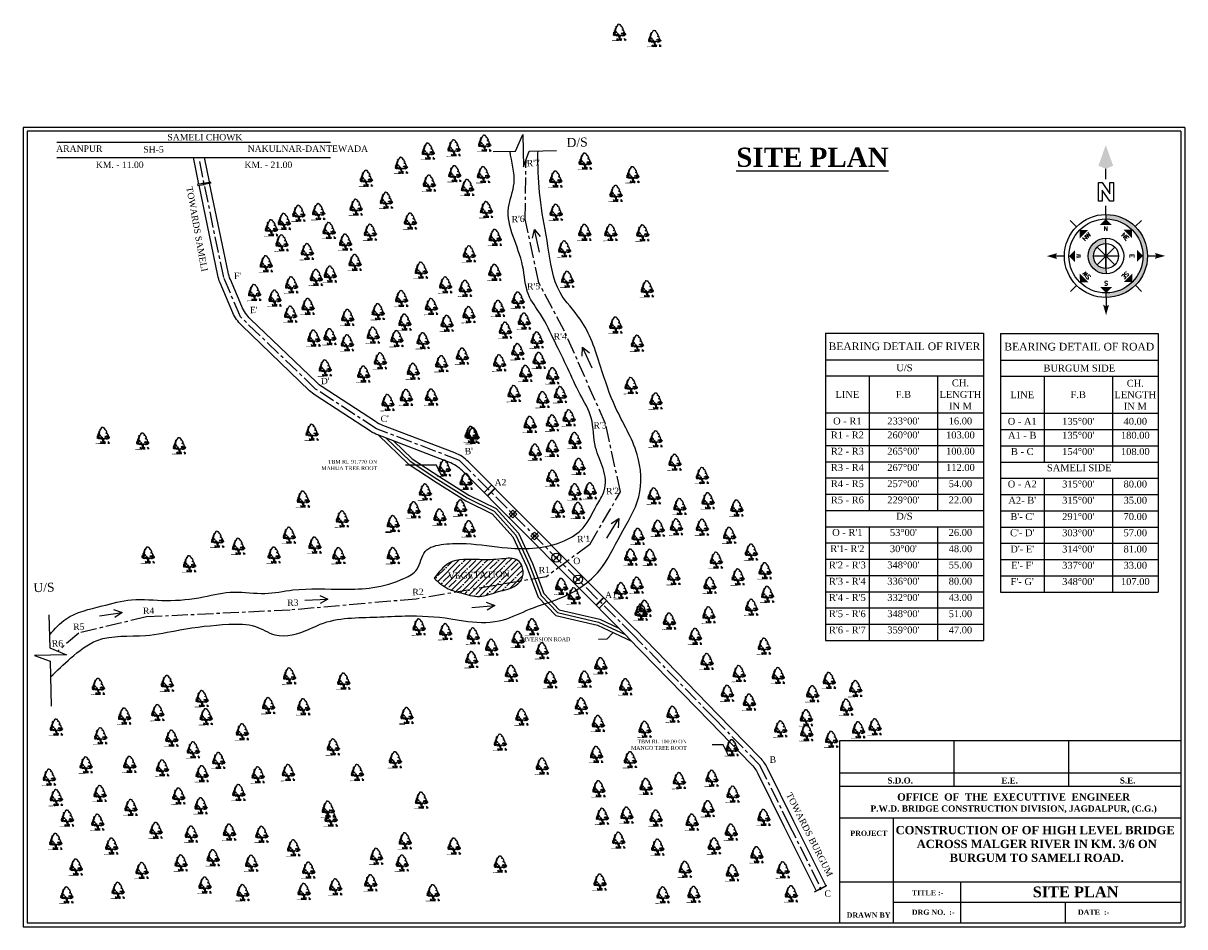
# Model space of a CAD drawing. Header units: metres. Extents: x 8528 to 11454, y 7353 to 8180.
# Tile 1 of 2: x 8528 to 9434, y 7353 to 8058. Entities that reach past the tile are written whole.
import ezdxf
from ezdxf.enums import TextEntityAlignment as Align

# ---------------------------------------------------------------- set-up
doc = ezdxf.new("R2010")
doc.units = ezdxf.units.M
doc.header["$MEASUREMENT"] = 0
doc.linetypes.add('CENTERX2', pattern=[4, 2.5, -0.5, 0.5, -0.5])
for name, color, linetype in [('A-Anno-Note', 211, 'Continuous'), ('GROUND_LVL', 114, 'Continuous'), ('SECTION', 7, 'Continuous'), ('TEX', 6, 'Continuous')]:
    doc.layers.add(name, color=color, linetype=linetype)
doc.styles.add('ROMANS', font='romans.shx')
doc.styles.get("Standard").update_dxf_attribs({"font": 'times.ttf'})
doc.dimstyles.get("Standard").update_dxf_attribs({"dimtxt": 2.4, "dimasz": 2, "dimexe": 1.5, "dimexo": 1.5, "dimgap": 0.09, "dimtad": 0, "dimzin": 0, "dimdsep": 46, "dimtxsty": 'Standard', "dimcen": 0.09, "dimadec": 0, "dimazin": 0, "dimtfac": 1, "dimtofl": 0, "dimtmove": 0, "dimatfit": 3, "dimfxl": 0, "dimtolj": 1, "dimtzin": 0, "dimarcsym": 0})

# ---------------------------------------------------------------- blocks, each defined once
blk = doc.blocks.new('A$C16861002')
h = blk.add_hatch()
h.set_pattern_fill('AR-SAND,_O', color=86, scale=0.0125, angle=-7.1637)
h.set_pattern_definition([(30.3363, (-626.73594, 51.387482), (0.0022222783, 0.0239954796), [0, -0.019, 0, -0.02125, 0, -0.0203125]), (0.3363, (-626.73594, 51.387482), (0.0263487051, 0.0322427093), [0, -0.01025, 0, -0.017125, 0, -0.0065625]), (320.3363, (-626.751195, 51.3894), (0.03863172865, -0.00478416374), [0, -0.00625, 0, -0.0225, 0, -0.029375]), (310.3363, (-626.751195, 51.3894), (0.0386513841, 0.0061993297), [0, -0.003125, 0, -0.01475, 0, -0.016875])])
edge = h.paths.add_edge_path()
edge.add_spline(control_points=[(0.63, 0.14), (0.62, 0.15), (0.59, 0.15), (0.51, 0.16), (0.38, 0.17), (0.24, 0.2), (0.12, 0.19), (0.01, 0.25), (-0.01, 0.21), (-0.02, 0.2)], knot_values=[0.028153, 0.028153, 0.028153, 0.028153, 0.042705, 0.440186, 0.998352, 1.57343, 2.182336, 2.529485, 2.667956, 2.667956, 2.667956, 2.667956], degree=3, periodic=0)
edge.add_line((-0.02, 0.2), (0.62, 0.12))
edge.add_arc((0.44, 0.18), 0.185, 342.7907, 350.3646)
at = {"color": 86}
for p, q in [((0.93, 0.56), (0.91, 0.37)), ((0.93, 0.24), (0.91, 0.1)), ((0.93, 0.38), (0.92, 0.23)), ((0.94, 0.66), (0.93, 0.56)), ((0.95, 0.55), (0.97, 0.67)), ((0.96, 0.49), (0.95, 0.38)), ((0.99, 0.67), (0.97, 0.5))]:
    blk.add_line(p, q, dxfattribs=at)
for points in [[(0.59, 1.49), (0.51, 1.48), (0.49, 1.44), (0.52, 1.43), (0.54, 1.39), (0.5, 1.37), (0.56, 1.37), (0.56, 1.41), (0.6, 1.43), (0.6, 1.45), (0.56, 1.46)], [(0.58, 1.57), (0.57, 1.55), (0.53, 1.58)], [(0.61, 1.68), (0.58, 1.64), (0.61, 1.59)], [(0.65, 1.56), (0.6, 1.52), (0.66, 1.48), (0.67, 1.51), (0.65, 1.52)], [(0.71, 1.74), (0.71, 1.69), (0.64, 1.7), (0.69, 1.72), (0.68, 1.76)], [(0.66, 1.81), (0.71, 1.82), (0.65, 1.78)], [(0.7, 1.64), (0.66, 1.62), (0.69, 1.59)], [(0.74, 1.88), (0.72, 1.85), (0.75, 1.86)], [(0.79, 1.81), (0.74, 1.78), (0.78, 1.76)], [(0.28, 0.91), (0.23, 0.89), (0.27, 0.87)], [(0.26, 1.04), (0.3, 0.93), (0.35, 0.97)], [(0.27, 1.12), (0.28, 1.08), (0.33, 1.12), (0.37, 1.1), (0.36, 1.14), (0.33, 1.13)], [(0.32, 0.86), (0.29, 0.84), (0.34, 0.82), (0.36, 0.84)], [(0.35, 0.92), (0.31, 0.9), (0.38, 0.86), (0.4, 0.88)], [(0.41, 1.08), (0.37, 1.06), (0.39, 1.02)], [(0.41, 1.26), (0.38, 1.23), (0.43, 1.21)], [(0.45, 1.02), (0.39, 0.98), (0.4, 0.94), (0.46, 0.96)], [(0.44, 0.86), (0.39, 0.81), (0.44, 0.81), (0.48, 0.78)], [(0.51, 1.32), (0.45, 1.37), (0.41, 1.34), (0.41, 1.3)], [(0.42, 1.15), (0.44, 1.09), (0.53, 1.13), (0.46, 1.14), (0.45, 1.18)], [(0.47, 0.86), (0.5, 0.82), (0.55, 0.86)], [(0.51, 1.2), (0.48, 1.17), (0.52, 1.16)], [(0.48, 0.95), (0.5, 0.89), (0.57, 0.97), (0.52, 0.94)], [(0.51, 1.3), (0.49, 1.24), (0.57, 1.2), (0.6, 1.22), (0.54, 1.25)], [(0.58, 0.87), (0.54, 0.83), (0.58, 0.72), (0.67, 0.76), (0.61, 0.78), (0.64, 0.81)], [(0.59, 1.34), (0.55, 1.32), (0.57, 1.3), (0.61, 1.31)], [(0.65, 1.2), (0.61, 1.18), (0.62, 1.11), (0.65, 1.11), (0.64, 1.15), (0.66, 1.15), (0.69, 1.13), (0.71, 1.15)], [(0.68, 0.81), (0.71, 0.73), (0.74, 0.8)], [(0.69, 1.1), (0.71, 1.05), (0.75, 1.08)], [(0.72, 0.89), (0.75, 0.84), (0.82, 0.84), (0.8, 0.87), (0.75, 0.88)], [(0.79, 0.76), (0.73, 0.71), (0.76, 0.67), (0.79, 0.69), (0.77, 0.71)], [(0.81, 0.98), (0.78, 0.93), (0.85, 0.93)], [(0.85, 0.75), (0.81, 0.68), (0.89, 0.69)], [(0.86, 0.85), (0.85, 0.81), (0.89, 0.79), (0.93, 0.81)], [(0.92, 0.66), (0.96, 0.74), (1.04, 0.69), (0.97, 0.7)], [(1.05, 0.67), (1.02, 0.64), (1.07, 0.63)], [(1.06, 0.71), (1.11, 0.66), (1.12, 0.7)], [(1.19, 0.7), (1.22, 0.68), (1.25, 0.73)], [(1.22, 0.93), (1.23, 0.89), (1.28, 0.9), (1.3, 0.86), (1.33, 0.94), (1.28, 0.92)], [(1.32, 0.7), (1.28, 0.66), (1.35, 0.66)], [(1.35, 0.9), (1.39, 0.85), (1.46, 0.85)], [(1.37, 0.72), (1.43, 0.66), (1.48, 0.69), (1.53, 0.67), (1.52, 0.74), (1.47, 0.71)], [(1.39, 0.95), (1.42, 0.9), (1.44, 0.96)], [(1.5, 0.85), (1.55, 0.81), (1.49, 0.81)], [(1.58, 0.95), (1.51, 0.91), (1.52, 0.88), (1.58, 0.85), (1.63, 0.88), (1.56, 0.89), (1.61, 0.93)], [(1.63, 1.07), (1.59, 1.08), (1.56, 1.02), (1.58, 1.01), (1.6, 1.04)], [(1.57, 0.74), (1.56, 0.7), (1.61, 0.68), (1.61, 0.74)], [(1.65, 1.02), (1.6, 1), (1.61, 0.96)], [(1.61, 0.82), (1.62, 0.77), (1.66, 0.82)], [(1.67, 0.75), (1.65, 0.72), (1.69, 0.69)]]:
    blk.add_lwpolyline(points, close=True, dxfattribs=at)
for points in [[(0.99, 2.08), (0.97, 2.08), (0.87, 1.96), (0.85, 1.88), (0.83, 1.86), (0.76, 1.85)], [(0.99, 2.08), (1.03, 2.07), (1.04, 2.08), (1.03, 2.09), (1.06, 2.12), (1.13, 2.09), (1.13, 2.08), (1.15, 2.08), (1.17, 2.05), (1.19, 2.05), (1.24, 2.03)], [(1.59, 1.09), (1.6, 1.09), (1.59, 1.21), (1.54, 1.27), (1.46, 1.27), (1.4, 1.32), (1.42, 1.35), (1.51, 1.37), (1.53, 1.41), (1.53, 1.5), (1.47, 1.5), (1.45, 1.55), (1.5, 1.61), (1.48, 1.61), (1.47, 1.65), (1.43, 1.65), (1.41, 1.65), (1.44, 1.68), (1.41, 1.72), (1.41, 1.76), (1.34, 1.75), (1.31, 1.74), (1.31, 1.78), (1.37, 1.8), (1.31, 1.89), (1.27, 1.92), (1.28, 1.99), (1.24, 2.02), (1.24, 2.03)], [(0.86, 0.1), (0.89, 0.26), (0.9, 0.43), (0.9, 0.59), (0.93, 0.67)], [(1, 0.66), (0.98, 0.5), (0.97, 0.36), (0.95, 0.18), (0.93, 0.09)], [(1.3, 0.65), (1.36, 0.63), (1.4, 0.64), (1.47, 0.62), (1.53, 0.65), (1.56, 0.64), (1.56, 0.68), (1.62, 0.65), (1.69, 0.68)], [(1.58, 1), (1.58, 0.96), (1.66, 0.92), (1.68, 0.85), (1.68, 0.81), (1.73, 0.79), (1.69, 0.68)]]:
    blk.add_lwpolyline(points, dxfattribs=at)
for centre, radius, start, end in [((0.35, 0.21), 0.324, 343.8213, 33.8793), ((0.57, 0.19), 0.128, 354.9817, 66.5193), ((0.54, 0.16), 0.113, 338.4127, 44.178), ((0.44, 0.18), 0.185, 343.4617, 20.2712), ((0.31, 0.26), 0.391, 338.8097, 11.1779), ((0.75, 0.11), 0.0708, 83.2374, 178.7654), ((0.84, 0.14), 0.144, 124.1986, 191.1044), ((0.96, 0.09), 0.0708, 346.9072, 82.4352), ((0.88, 0.14), 0.144, 334.5682, 41.474), ((1.42, 0.12), 0.391, 154.4947, 186.8629), ((1.16, 0.12), 0.128, 99.1533, 170.6909), ((1.37, 0.08), 0.324, 131.7933, 181.8513), ((1.18, 0.08), 0.113, 121.4946, 187.2599), ((1.27, 0.07), 0.185, 145.4014, 182.2109), ((1.25, 0.1), 0.324, 343.8213, 33.8793), ((1.47, 0.08), 0.128, 354.9817, 66.5193), ((1.44, 0.05), 0.113, 338.4127, 44.178), ((1.35, 0.06), 0.185, 343.4617, 20.2712), ((1.21, 0.14), 0.391, 338.8097, 11.1779), ((1.65, 0), 0.0708, 83.2374, 178.7654), ((1.74, 0.03), 0.144, 124.1986, 191.1044)]:
    blk.add_arc(centre, radius, start, end, dxfattribs=at)
for points, start_tangent, end_tangent in [([(0.76, 0.18), (0.76, 0.19), (0.76, 0.2), (0.77, 0.19), (0.77, 0.19), (0.77, 0.18), (0.77, 0.18), (0.77, 0.17), (0.76, 0.17), (0.76, 0.18), (0.76, 0.18)], (-0.533022, 0.846101), (-0.533022, 0.846101)), ([(0.76, 0.26), (0.76, 0.27), (0.76, 0.27), (0.76, 0.27), (0.76, 0.27), (0.77, 0.26), (0.77, 0.26), (0.76, 0.26), (0.76, 0.26), (0.76, 0.26), (0.76, 0.26)], (-0.533022, 0.846101), (-0.533022, 0.846101)), ([(0.97, 0.16), (0.97, 0.17), (0.97, 0.17), (0.96, 0.17), (0.96, 0.17), (0.95, 0.16), (0.95, 0.16), (0.95, 0.15), (0.96, 0.15), (0.97, 0.15), (0.97, 0.16)], (0.725822, 0.687882), (0.725822, 0.687882)), ([(0.99, 0.23), (0.99, 0.24), (0.99, 0.24), (0.98, 0.24), (0.98, 0.24), (0.98, 0.24), (0.98, 0.23), (0.98, 0.23), (0.98, 0.23), (0.99, 0.23), (0.99, 0.23)], (0.725822, 0.687882), (0.725822, 0.687882)), ([(1.66, 0.15), (1.66, 0.16), (1.66, 0.16), (1.67, 0.16), (1.67, 0.15), (1.67, 0.15), (1.67, 0.15), (1.67, 0.14), (1.66, 0.14), (1.66, 0.15), (1.66, 0.15)], (-0.533022, 0.846101), (-0.533022, 0.846101)), ([(1.66, 0.07), (1.66, 0.08), (1.67, 0.08), (1.67, 0.08), (1.67, 0.08), (1.68, 0.07), (1.68, 0.07), (1.67, 0.06), (1.67, 0.06), (1.66, 0.07), (1.66, 0.07)], (-0.533022, 0.846101), (-0.533022, 0.846101))]:
    blk.add_spline(points, degree=3, dxfattribs=dict(at, start_tangent=start_tangent, end_tangent=end_tangent))
blk = doc.blocks.new('Anno_North_J_Metric')
at = {"linetype": 'ByBlock', "lineweight": -2}
h = blk.add_hatch(color=0, dxfattribs=at)
h.paths.add_polyline_path([(-4.17, 0), (-4.68, 0, 1), (4.68, 0), (4.17, 0, -1)])
h.paths.add_polyline_path([(1.41, 0), (2, 0, 1), (-2, 0), (-1.41, 0, -1)])
at = {"color": 0, "linetype": 'ByBlock', "lineweight": -2}
for p, q in [((0, 4.68), (0, 5.67)), ((-3.31, 3.31), (-4.01, 4.01)), ((3.31, 3.31), (4.01, 4.01)), ((0, 1.41), (0, -1.41)), ((0, -1.41), (0, 1.41)), ((-4.68, 0), (-5.67, 0)), ((-4.68, 0), (-4.17, 0)), ((-1.41, 0), (-2, 0)), ((-1.41, 0), (1.41, 0)), ((1.41, 0), (-1.41, 0)), ((-1, 1), (1, -1)), ((-1, -1), (1, 1)), ((1, -1), (-1, 1)), ((1, 1), (-1, -1)), ((1.41, 0), (2, 0)), ((4.68, 0), (4.17, 0)), ((4.68, 0), (5.67, 0)), ((6.17, 0.4), (6.17, 0.82)), ((6.17, 0.82), (8.27, 0.82)), ((7.43, 0.4), (6.17, 0.4)), ((6.17, -0.44), (7.43, 0.4)), ((8.27, 0.4), (7.01, -0.44)), ((8.27, 0.82), (8.27, 0.4)), ((8.67, 0), (9.83, 0)), ((6.17, -0.86), (6.17, -0.44)), ((8.27, -0.86), (6.17, -0.86)), ((7.01, -0.44), (8.27, -0.44)), ((8.27, -0.44), (8.27, -0.86)), ((-3.31, -3.31), (-4.01, -4.01)), ((3.31, -3.31), (4.01, -4.01)), ((0, -4.68), (0, -5.67))]:
    blk.add_line(p, q, dxfattribs=at)
for radius in [4.68, 4.17, 2, 1.41]:
    blk.add_circle((0, 0), radius, dxfattribs=at)
for points in [[(-0.33, 5.5), (0, 5.67), (0, 6.67)], [(0, 6.67), (0.33, 5.5), (0, 5.67)], [(0, 4.17), (0.67, 3.5), (-0.67, 3.5)], [(-2.95, 2.95), (-2, 2.95), (-2.95, 2)], [(2.95, 2.95), (2.95, 2), (2, 2.95)], [(-6.67, 0), (-5.5, 0.33), (-5.67, 0)], [(-5.5, -0.33), (-5.67, 0), (-6.67, 0)], [(-4.17, 0), (-3.5, 0.67), (-3.5, -0.67)], [(4.17, 0), (3.5, -0.67), (3.5, 0.67)], [(12.5, 0), (10.17, 0.83), (9.83, 0)], [(9.83, 0), (10.17, -0.83), (12.5, 0)], [(-2.95, -2.95), (-2.95, -2), (-2, -2.95)], [(2.95, -2.95), (2, -2.95), (2.95, -2)], [(0, -4.17), (-0.67, -3.5), (0.67, -3.5)], [(0, -6.67), (-0.33, -5.5), (0, -5.67)], [(0.33, -5.5), (0, -5.67), (0, -6.67)]]:
    blk.add_solid(points, dxfattribs=at)
at = {"color": 0, "linetype": 'ByBlock', "lineweight": -2, "style": 'ROMANS'}
for s, rotation, p in [('SW', 45, (-2, 2)), ('NW', 315, (2, 2)), ('S', 270, (-3.33, 0)), ('N', 270, (2.83, 0)), ('SE', 135, (-2, -2)), ('NE', 225, (2, -2)), ('E', 180, (0, -2.67))]:
    blk.add_text(s, height=0.5, rotation=rotation, dxfattribs=at).set_placement(p, align=Align.CENTER)
blk.add_text('W', height=0.5, dxfattribs=at).set_placement((0, 2.83), align=Align.CENTER)
blk = doc.blocks.new('*T3')
at = {"color": 0, "linetype": 'ByBlock', "lineweight": -2, "transparency": 16777216}
for p, q in [((0, 0), (123.22, 0)), ((0, 0), (0, -201.92)), ((123.22, 0), (123.22, -201.92)), ((0, -20.78), (123.22, -20.78)), ((0, -33.47), (123.22, -33.47)), ((34.17, -33.47), (34.17, -100.41)), ((87.44, -33.47), (87.44, -100.41)), ((0, -62.35), (123.22, -62.35)), ((0, -75.04), (123.22, -75.04)), ((0, -87.72), (123.22, -87.72)), ((0, -100.41), (123.22, -100.41)), ((0, -113.1), (123.22, -113.1)), ((34.17, -113.1), (34.17, -201.92)), ((87.44, -113.1), (87.44, -201.92)), ((0, -125.79), (123.22, -125.79)), ((0, -138.48), (123.22, -138.48)), ((0, -151.16), (123.22, -151.16)), ((0, -163.85), (123.22, -163.85)), ((0, -176.54), (123.22, -176.54)), ((0, -189.23), (123.22, -189.23)), ((0, -201.92), (123.22, -201.92))]:
    blk.add_line(p, q, dxfattribs=at)
at = {"color": 0, "linetype": 'ByBlock', "transparency": 16777216}
for s, insert, char_height, width, attachment_point in [('BEARING DETAIL OF ROAD', (61.61, -10.39), 5.994, 119.621, 5), ('BURGUM SIDE', (61.61, -27.13), 5.3946, 119.621, 5), ('{\\fTimes New Roman|b0|i0|c0|p18;CH. LENGTH IN M}', (105.33, -47.91), 5.3946, 32.177, 5), ('{\\fTimes New Roman|b0|i0|c0|p18;LINE}', (17.08, -47.91), 5.3946, 30.5694, 5), ('F.B', (60.8, -47.91), 5.395, 49.6818, 5), ('O - A1', (17.08, -68.69), 5.395, 30.5694, 5), ("135%%D00'", (60.8, -68.69), 5.395, 49.6818, 5), ('40.00', (105.33, -68.69), 5.395, 32.177, 5), ('A1 - B', (17.08, -76.83), 5.395, 30.5694, 2), ("135%%D00'", (60.8, -76.83), 5.395, 49.6818, 2), ('180.00', (105.33, -76.83), 5.395, 32.177, 2), ('{\\fTimes New Roman|b0|i0|c0|p18;B - C}', (17.08, -89.52), 5.3946, 30.5694, 2), ("154%%D00'", (60.8, -89.52), 5.395, 49.6818, 2), ('108.00', (105.33, -89.52), 5.395, 32.177, 2), ('SAMELI SIDE', (61.61, -102.21), 5.3946, 119.621, 2), ('O - A2', (17.08, -114.9), 5.395, 30.5694, 2), ("315%%D00'", (60.8, -114.9), 5.395, 49.6818, 2), ('80.00', (105.33, -114.9), 5.395, 32.177, 2), ("A2- B'", (17.08, -127.59), 5.395, 30.5694, 2), ("315%%D00'", (60.8, -127.59), 5.395, 49.6818, 2), ('35.00', (105.33, -127.59), 5.395, 32.177, 2), ("B'- C'", (17.08, -140.27), 5.395, 30.5694, 2), ("291%%D00'", (60.8, -140.27), 5.395, 49.6818, 2), ('70.00', (105.33, -140.27), 5.395, 32.177, 2), ("C'- D'", (17.08, -152.96), 5.395, 30.5694, 2), ("303%%D00'", (60.8, -152.96), 5.395, 49.6818, 2), ('57.00', (105.33, -152.96), 5.395, 32.177, 2), ("D'- E'", (17.08, -165.65), 5.395, 30.5694, 2), ("314%%D00'", (60.8, -165.65), 5.395, 49.6818, 2), ('81.00', (105.33, -165.65), 5.395, 32.177, 2), ("E'- F'", (17.08, -178.34), 5.395, 30.5694, 2), ("337%%D00'", (60.8, -178.34), 5.395, 49.6818, 2), ('33.00', (105.33, -178.34), 5.395, 32.177, 2), ("F'- G'", (17.08, -191.03), 5.395, 30.5694, 2), ("348%%D00'", (60.8, -191.03), 5.395, 49.6818, 2), ('107.00', (105.33, -191.03), 5.395, 32.177, 2)]:
    blk.add_mtext(s, dxfattribs=dict(at, insert=insert, char_height=char_height, width=width, attachment_point=attachment_point))
blk = doc.blocks.new('*T4')
at = {"color": 0, "linetype": 'ByBlock', "lineweight": -2, "transparency": 16777216}
for p, q in [((0, 0), (123.22, 0)), ((0, 0), (0, -239.98)), ((123.22, 0), (123.22, -239.98)), ((0, -20.78), (123.22, -20.78)), ((0, -33.47), (123.22, -33.47)), ((34.17, -33.47), (34.17, -138.48)), ((87.44, -33.47), (87.44, -138.48)), ((0, -62.35), (123.22, -62.35)), ((0, -75.04), (123.22, -75.04)), ((0, -87.72), (123.22, -87.72)), ((0, -100.41), (123.22, -100.41)), ((0, -113.1), (123.22, -113.1)), ((0, -125.79), (123.22, -125.79)), ((0, -138.48), (123.22, -138.48)), ((0, -151.16), (123.22, -151.16)), ((34.17, -151.16), (34.17, -239.98)), ((87.44, -151.16), (87.44, -239.98)), ((0, -163.85), (123.22, -163.85)), ((0, -176.54), (123.22, -176.54)), ((0, -189.23), (123.22, -189.23)), ((0, -201.92), (123.22, -201.92)), ((0, -214.6), (123.22, -214.6)), ((0, -227.29), (123.22, -227.29)), ((0, -239.98), (123.22, -239.98))]:
    blk.add_line(p, q, dxfattribs=at)
at = {"color": 0, "linetype": 'ByBlock', "transparency": 16777216}
for s, insert, char_height, width, attachment_point in [('{\\fTimes New Roman|b0|i0|c0|p18;BEARING DETAIL OF RIVER}', (61.61, -10.39), 5.994, 119.621, 5), ('{\\fTimes New Roman|b0|i0|c0|p18;U/S}', (61.61, -27.13), 5.3946, 119.621, 5), ('{\\fTimes New Roman|b0|i0|c0|p18;CH. LENGTH IN M}', (105.33, -47.91), 5.3946, 32.177, 5), ('{\\fTimes New Roman|b0|i0|c0|p18;LINE}', (17.08, -47.91), 5.3946, 30.5694, 5), ('F.B', (60.8, -47.91), 5.395, 49.6818, 5), ('O - R1', (17.08, -68.69), 5.395, 30.5694, 5), ("233%%D00'", (60.8, -68.69), 5.395, 49.6818, 5), ('16.00', (105.33, -68.69), 5.395, 32.177, 5), ('R1 - R2', (17.08, -76.83), 5.395, 30.5694, 2), ("260%%D00'", (60.8, -76.83), 5.395, 49.6818, 2), ('103.00', (105.33, -76.83), 5.395, 32.177, 2), ('R2 - R3', (17.08, -89.52), 5.395, 30.5694, 2), ("265%%D00'", (60.8, -89.52), 5.395, 49.6818, 2), ('100.00', (105.33, -89.52), 5.395, 32.177, 2), ('R3 - R4', (17.08, -102.21), 5.395, 30.5694, 2), ("267%%D00'", (60.8, -102.21), 5.395, 49.6818, 2), ('112.00', (105.33, -102.21), 5.395, 32.177, 2), ('R4 - R5', (17.08, -114.9), 5.395, 30.5694, 2), ("257%%D00'", (60.8, -114.9), 5.395, 49.6818, 2), ('54.00', (105.33, -114.9), 5.395, 32.177, 2), ('R5 - R6', (17.08, -127.59), 5.395, 30.5694, 2), ("229%%D00'", (60.8, -127.59), 5.395, 49.6818, 2), ('22.00', (105.33, -127.59), 5.395, 32.177, 2), ('{\\fTimes New Roman|b0|i0|c0|p18;D/S}', (61.61, -140.27), 5.3946, 119.621, 2), ("O - R'1", (17.08, -152.96), 5.395, 30.5694, 2), ("53%%D00'", (60.8, -152.96), 5.395, 49.6818, 2), ('26.00', (105.33, -152.96), 5.395, 32.177, 2), ("R'1- R'2", (17.08, -165.65), 5.395, 30.5694, 2), ("30%%D00'", (60.8, -165.65), 5.395, 49.6818, 2), ('48.00', (105.33, -165.65), 5.395, 32.177, 2), ("R'2 - R'3", (17.08, -178.34), 5.395, 30.5694, 2), ("348%%D00'", (60.8, -178.34), 5.395, 49.6818, 2), ('55.00', (105.33, -178.34), 5.395, 32.177, 2), ("R'3 - R'4", (17.08, -191.03), 5.395, 30.5694, 2), ("336%%D00'", (60.8, -191.03), 5.395, 49.6818, 2), ('80.00', (105.33, -191.03), 5.395, 32.177, 2), ("R'4 - R'5", (17.08, -203.71), 5.395, 30.5694, 2), ("332%%D00'", (60.8, -203.71), 5.395, 49.6818, 2), ('43.00', (105.33, -203.71), 5.395, 32.177, 2), ("R'5 - R'6", (17.08, -216.4), 5.395, 30.5694, 2), ("348%%D00'", (60.8, -216.4), 5.395, 49.6818, 2), ('51.00', (105.33, -216.4), 5.395, 32.177, 2), ("R'6 - R'7", (17.08, -229.09), 5.395, 30.5694, 2), ("359%%D00'", (60.8, -229.09), 5.395, 49.6818, 2), ('47.00', (105.33, -229.09), 5.395, 32.177, 2)]:
    blk.add_mtext(s, dxfattribs=dict(at, insert=insert, char_height=char_height, width=width, attachment_point=attachment_point))

msp = doc.modelspace()

# ---------------------------------------------------------------- hatches: boundary and pattern name
h = msp.add_hatch()
h.set_pattern_fill('ANSI35', color=0, scale=25)
edge = h.paths.add_edge_path()
edge.add_spline(control_points=[(8915.58, 7622.76), (8916.15, 7623.53), (8917.35, 7625.59), (8918.1, 7629.55), (8917.18, 7634.49), (8912.67, 7641.74), (8898.69, 7639.51), (8882.07, 7639.31), (8860.26, 7640.96), (8851.79, 7629.67), (8848.33, 7625.04)], knot_values=[0, 0, 0, 0, 2.817395, 7.049972, 11.748632, 17.803162, 30.374482, 47.950254, 71.715098, 88.20395, 88.20395, 88.20395, 88.20395], degree=3, periodic=0)
edge.add_spline(control_points=[(8848.33, 7625.04), (8851.79, 7621.92), (8857.16, 7617.08), (8863.9, 7615), (8866.34, 7614.31)], knot_values=[140.358497, 140.358497, 140.358497, 140.358497, 154.077222, 161.589661, 161.589661, 161.589661, 161.589661], degree=3, periodic=0)
edge.add_spline(control_points=[(8866.34, 7614.31), (8867.28, 7614.05), (8873.08, 7612.48), (8884.01, 7608.92), (8898.14, 7615.23), (8909.85, 7616.97), (8914.67, 7621.52), (8915.58, 7622.76)], knot_values=[88.20395, 88.20395, 88.20395, 88.20395, 91.106367, 105.910176, 121.221342, 135.80629, 140.358497, 140.358497, 140.358497, 140.358497], degree=3, periodic=0)

# ---------------------------------------------------------------- linework, layer by layer
at = {"color": 0}
for p, q in [((9434.14, 7976.98), (8527.58, 7976.98)), ((8527.58, 7976.98), (8527.58, 7352.93)), ((8530.58, 7973.98), (8530.58, 7355.93)), ((9431.14, 7973.98), (8530.58, 7973.98)), ((8911.84, 7958.41), (8917.5, 7971.41)), ((8917.5, 7971.41), (8917.91, 7946.3)), ((9431.14, 7973.98), (9431.14, 7355.93)), ((9434.14, 7976.98), (9434.14, 7352.93)), ((8553.8, 7965.41), (8767.47, 7965.41)), ((8553.8, 7953.41), (8767.47, 7953.41)), ((8894.45, 7958.12), (8911.84, 7958.41)), ((8917.91, 7946.3), (8922.42, 7958.58)), ((8922.42, 7958.58), (8943.86, 7958.93)), ((8663.35, 7932.58), (8667.96, 7933.46)), ((8663.54, 7931.69), (8668.15, 7932.57)), ((8667.96, 7933.46), (8668.36, 7932.73)), ((8668.15, 7932.57), (8668.66, 7932)), ((8668.36, 7932.73), (8668.22, 7934.2)), ((8668.22, 7934.2), (8668.66, 7933.6)), ((8668.66, 7932), (8668.52, 7933.4)), ((8668.52, 7933.4), (8668.85, 7932.71)), ((8668.66, 7933.6), (8674.01, 7934.62)), ((8668.85, 7932.71), (8674.2, 7933.73)), ((8924.93, 7890.42), (8926.62, 7897.29)), ((8930.61, 7879.66), (8926.62, 7897.29)), ((8926.62, 7897.29), (8931.1, 7891.81)), ((8963.86, 7798.39), (8964.03, 7805.46)), ((8971.71, 7789.1), (8964.03, 7805.46)), ((8964.03, 7805.46), (8969.59, 7801.08)), ((8875.07, 7715.99), (9005.31, 7585.04)), ((8870.39, 7708.79), (8999.35, 7579.12)), ((8887.21, 7691.87), (8893.17, 7697.79)), ((8889.68, 7689.39), (8895.64, 7695.31)), ((8889.89, 7689.17), (8895.85, 7695.1)), ((8906.76, 7675.13), (8909.8, 7678.16)), ((8906.82, 7672.16), (8912.77, 7678.08)), ((8909.79, 7672.08), (8912.84, 7675.11)), ((8982.95, 7656.24), (8992.52, 7671.57)), ((8986.48, 7667.87), (8992.52, 7671.57)), ((8992.52, 7671.57), (8991.85, 7664.52)), ((8923.68, 7658.11), (8926.73, 7661.14)), ((8923.74, 7655.14), (8929.7, 7661.06)), ((8926.71, 7655.06), (8929.76, 7658.09)), ((8940.67, 7638.12), (8946.62, 7644.05)), ((8957.59, 7621.11), (8963.55, 7627.03)), ((8747.39, 7607.81), (8765.43, 7608.74)), ((8758.95, 7611.57), (8765.43, 7608.74)), ((8765.43, 7608.74), (8759.28, 7605.25)), ((8889, 7606.32), (8895.59, 7603.75)), ((8974.52, 7604.09), (8980.47, 7610.01)), ((8974.73, 7603.88), (8980.68, 7609.8)), ((8976.98, 7601.61), (8982.94, 7607.53)), ((8586.98, 7595.82), (8604.87, 7598.37)), ((8598.16, 7600.61), (8604.87, 7598.37)), ((8604.87, 7598.37), (8599.05, 7594.34)), ((8877.6, 7602.1), (8895.59, 7603.75)), ((8895.59, 7603.75), (8889.58, 7600.02)), ((8547.69, 7596.38), (8548.46, 7570.8)), ((8548.46, 7570.8), (8561.48, 7565.2)), ((8561.48, 7565.2), (8536.38, 7564.67)), ((8536.38, 7564.67), (8548.68, 7560.22)), ((8548.68, 7560.22), (8549.41, 7525.22)), ((9145.25, 7380.27), (9149.38, 7382.47)), ((9145.27, 7380.13), (9149.41, 7382.35)), ((9149.85, 7382.19), (9149.19, 7383.43)), ((9149.19, 7383.43), (9150.02, 7382.81)), ((9149.38, 7382.47), (9149.85, 7382.19)), ((9149.41, 7382.35), (9150.07, 7381.95)), ((9150.07, 7381.95), (9149.44, 7383.13)), ((9149.44, 7383.13), (9150.04, 7382.68)), ((9150.02, 7382.81), (9154.82, 7385.37)), ((9150.04, 7382.68), (9154.85, 7385.25)), ((8527.58, 7352.93), (9434.14, 7352.93)), ((8530.58, 7355.93), (9431.14, 7355.93))]:
    msp.add_line(p, q, dxfattribs=at)
at = {"color": 0, "linetype": 'CENTERX2', "ltscale": 5}
for p, q in [((8868.19, 7716.95), (8803.22, 7741.8)), ((8868.19, 7716.95), (9002.33, 7582.08)), ((8906.76, 7675.13), (8909.79, 7672.08)), ((8909.8, 7678.16), (8912.84, 7675.11)), ((8926.73, 7661.14), (8929.76, 7658.09)), ((8923.68, 7658.11), (8926.71, 7655.06))]:
    msp.add_line(p, q, dxfattribs=at)
at = {"color": 0}
for points in [[(8664.63, 7932.82), (8660.37, 7953.41)], [(8672.88, 7934.41), (8668.95, 7953.41)], [(8804.96, 7736.64), (8827.95, 7714.41), (8849.92, 7700.06), (8872.94, 7685.51), (8893.56, 7675.44), (8909.8, 7657.34), (8920.34, 7634.51), (8929.59, 7610.28), (8943.36, 7595.94), (8975.86, 7588.34), (9002.43, 7575.95)], [(8810.91, 7734.36), (8829.51, 7716.37), (8851.28, 7702.17), (8874.16, 7687.7), (8895.1, 7677.48), (8911.92, 7658.73), (8922.64, 7635.48), (8931.75, 7611.64), (8944.65, 7598.21), (8976.68, 7590.72), (8997.44, 7581.04)], [(8816.86, 7732.09), (8831.08, 7718.33), (8852.63, 7704.27), (8875.38, 7689.89), (8896.63, 7679.51), (8914.03, 7660.11), (8924.95, 7636.46), (8933.9, 7613.01), (8945.94, 7600.47), (8977.5, 7593.09), (8992.33, 7586.18)]]:
    msp.add_lwpolyline(points, dxfattribs=at)
at = {"color": 0, "linetype": 'CENTERX2', "ltscale": 5}
for points in [[(8803.22, 7741.8), (8755.77, 7772.75), (8697.09, 7829.2), (8684.03, 7859.77), (8664.66, 7953.41)], [(8969.68, 7651.4), (8993.72, 7692.45), (8982.03, 7745.62), (8950.01, 7818.05), (8929.93, 7855.68), (8919.34, 7905.35), (8920.07, 7952.19)], [(8969.68, 7651.4), (8936.07, 7626.27), (8915.58, 7622.76)], [(8915.58, 7622.76), (8834.31, 7608.82), (8735.92, 7600.18), (8623.71, 7594.8), (8570.85, 7582.29), (8554.55, 7568.18)], [(9002.33, 7582.08), (9066.72, 7515.84), (9102.27, 7479.27), (9124.92, 7433.43), (9150.18, 7382.89)]]:
    msp.add_lwpolyline(points, dxfattribs=at)
at = {"color": 0}
for points in [[(8864.52, 7722.85), (8808.13, 7744.42, -0.053211), (8802.46, 7747.31), (8760.77, 7774.51, -0.047029), (8756.36, 7778.01), (8705.01, 7827.4, -0.100656), (8698.22, 7837.24), (8689.24, 7858.27, -0.049942), (8687.45, 7863.97), (8673.07, 7933.51)], [(8859.84, 7715.65), (8804.29, 7736.9, -0.053211), (8798.62, 7739.79), (8755.52, 7767.9, -0.047029), (8751.11, 7771.41), (8697.96, 7822.53, -0.100656), (8691.16, 7832.37), (8681.18, 7855.75, -0.049942), (8679.39, 7861.45), (8664.82, 7931.93)], [(8999.32, 7579.15), (9063.71, 7512.91), (9095.51, 7480.2, -0.07826), (9100.89, 7472.58), (9121.15, 7431.56), (9146.47, 7380.92)], [(9005.34, 7585.01), (9069.73, 7518.76), (9102.45, 7485.11, -0.07826), (9107.84, 7477.48), (9128.68, 7435.3), (9153.89, 7384.87)]]:
    msp.add_lwpolyline(points, format="xyb", dxfattribs=at)
for centre, radius in [((8909.8, 7675.12), 0.9), ((8926.72, 7658.1), 0.9), ((8943.64, 7641.09), 3.5), ((8943.64, 7641.09), 0.9), ((8960.57, 7624.07), 3.5), ((8960.57, 7624.07), 0.9)]:
    msp.add_circle(centre, radius, dxfattribs=at)
for centre in [(8849.12, 7687.63), (8853.8, 7694.83)]:
    msp.add_arc(centre, 30, 44.84374, 69.0687, dxfattribs=at)
for points, knots in [([(8548.25, 7580.83), (8552.1, 7585.5), (8562.89, 7597.41), (8587.28, 7602.6), (8613.08, 7610.03), (8639.94, 7606.52), (8666.57, 7609.62), (8691.98, 7616.04), (8715.57, 7611.6), (8743.89, 7617.99), (8772.08, 7615.91), (8801.69, 7617), (8820.91, 7622.35), (8837.37, 7631.39), (8838.63, 7648.46), (8856.92, 7652.27), (8878.03, 7652.59), (8909.4, 7646.85), (8942.19, 7648.49), (8966.75, 7663.82), (8973.28, 7680), (8983.25, 7694.14), (8981.25, 7711.26), (8972.04, 7728.45), (8973.33, 7749.91), (8961.33, 7769.08), (8952.79, 7789.08), (8942.18, 7809.87), (8933.39, 7829.7), (8919.16, 7847.22), (8918.8, 7877.4), (8900.45, 7905.58), (8913.65, 7935.12), (8908.56, 7950.14), (8907.5, 7958.33)], [357.385043, 357.385043, 357.385043, 357.385043, 375.189931, 405.181679, 428.78215, 455.650047, 484.883901, 509.084752, 533.28439, 555.207725, 595.084565, 617.688896, 643.441698, 655.365637, 670.735049, 686.29636, 703.765083, 736.230867, 780.909991, 798.860749, 819.205316, 832.01441, 849.472665, 866.873452, 890.337768, 910.505949, 933.074287, 955.876286, 980.362901, 998.315241, 1021.310693, 1068.06999, 1087.578563, 1112.450619, 1112.450619, 1112.450619, 1112.450619]), ([(8548.93, 7548.06), (8554, 7553), (8565.14, 7563.64), (8588.07, 7581.81), (8619.87, 7578.33), (8653.45, 7585.96), (8681.86, 7589.19), (8707.94, 7589.76), (8726.62, 7576.84), (8745.72, 7582.46), (8769.72, 7594.62), (8796.41, 7594.07), (8830.14, 7596.21), (8854.13, 7595.05), (8879.18, 7590.08), (8901.1, 7590.12), (8923.89, 7602.32), (8951.23, 7609.39), (8979.02, 7628.15), (8993.05, 7659.4), (9011.51, 7687.45), (9008.94, 7725.34), (8989.26, 7755.84), (8977.58, 7792.24), (8967.22, 7824.72), (8941.54, 7849.77), (8937.81, 7883.69), (8930.78, 7917.63), (8929.37, 7941.53), (8929.26, 7955.89), (8929.36, 7958.69)], [351.729213, 351.729213, 351.729213, 351.729213, 373.071557, 398.029625, 435.882844, 463.062226, 501.504275, 522.35002, 538.82715, 566.006532, 575.496154, 620.09562, 642.185008, 677.73908, 691.329071, 719.057584, 740.994476, 767.687129, 803.947071, 836.220723, 869.291147, 902.327374, 942.762303, 976.818728, 1017.094921, 1043.042602, 1080.581679, 1114.936079, 1146.997966, 1154.880523, 1154.880523, 1154.880523, 1154.880523])]:
    msp.add_open_spline(points, degree=3, knots=knots, dxfattribs=at)
msp.add_spline([(8848.33, 7625.04), (8859.85, 7636.83), (8883.46, 7639.57), (8901.03, 7640.12), (8913.55, 7638.98), (8916.99, 7634), (8917.82, 7629.38), (8916.99, 7625.23), (8912.28, 7619.56), (8898.56, 7614.62), (8883.73, 7610.79), (8869.19, 7613.53), (8859.3, 7616.82), (8848.33, 7625.04)], degree=3, dxfattribs=at)
at = {"layer": 'GROUND_LVL', "color": 0, "linetype": 'ByBlock'}
for p, q in [((9164.85, 7355.93), (9164.85, 7498.34)), ((9164.85, 7498.34), (9431.14, 7498.34)), ((9254.28, 7462.79), (9254.28, 7498.34)), ((9343.72, 7462.79), (9343.72, 7498.34)), ((9164.85, 7473.17), (9431.14, 7473.17)), ((9164.85, 7462.79), (9431.14, 7462.79)), ((9164.85, 7437.95), (9431.14, 7437.95)), ((9206.61, 7437.95), (9206.61, 7355.93)), ((9164.85, 7388.11), (9431.14, 7388.11)), ((9259.12, 7388.11), (9259.12, 7355.93)), ((9206.61, 7372.24), (9431.14, 7372.24)), ((9340.92, 7372.24), (9340.92, 7355.93))]:
    msp.add_line(p, q, dxfattribs=at)

# ---------------------------------------------------------------- block references
for name, p in [('*T4', (9153.72, 7816.45)), ('*T3', (9290.2, 7816.2))]:
    msp.add_blockref(name, p)
at = {"layer": 'A-Anno-Note', "color": 0, "linetype": 'ByBlock', "xscale": 6.927008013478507, "yscale": 6.927007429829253, "zscale": 6.927007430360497, "rotation": 90.1062237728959}
msp.add_blockref('Anno_North_J_Metric', (9372.64, 7876.63), dxfattribs=at)
at = {"layer": 'SECTION', "color": 0, "linetype": 'ByBlock', "ltscale": 20, "xscale": 6.400800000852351, "yscale": 6.40079999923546, "zscale": 6.4008, "rotation": 7.997271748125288}
for p in [(8987.43, 8043.4), (8987.43, 8043.4), (8987.43, 8043.4), (9014.85, 8038.54), (9014.85, 8038.54), (9014.85, 8038.54), (8882.15, 7956.85), (8838.13, 7950.61), (8858.29, 7953.16), (8817.12, 7939.54), (8960.61, 7942.83), (8789.83, 7929.37), (8858.86, 7933.02), (8881.25, 7932.3), (8937.7, 7928.81), (8997.84, 7932.24), (8838.98, 7925.65), (8868.8, 7922.24), (8984.67, 7917.65), (8805.45, 7912.22), (8737.12, 7902.09), (8752.59, 7903.4), (8781.84, 7906.81), (8883.57, 7904.94), (8937.99, 7902.9), (8715.78, 7890.76), (8725.77, 7895.74), (8824.2, 7896.05), (8760.82, 7888.65), (8792.96, 7887.26), (8890.4, 7883.26), (8960.33, 7887.17), (8980.66, 7887.05), (9005.58, 7886.76), (8723.95, 7878.97), (8743.79, 7872.2), (8773.6, 7879.58), (8944.58, 7874.3), (8781.03, 7863.72), (8870.21, 7870.43), (8711.69, 7862.64), (8761.68, 7854.62), (8832.68, 7857.67), (8890.08, 7855.96), (8731.48, 7846.22), (8750.76, 7852.07), (8851.7, 7846.21), (8946.87, 7850.55), (8702.57, 7840.23), (8718.5, 7835.89), (8867.08, 7843.48), (9009.04, 7843.1), (8744.35, 7829.37), (8817.35, 7835.54), (8840.64, 7829.3), (8892.91, 7827.81), (8908.31, 7834.37), (8730.74, 7823.35), (8775.32, 7820.79), (8799.07, 7825.32), (8869.91, 7822.98), (8913.14, 7817.92), (8819.9, 7817.11), (8852.87, 7816.18), (8898.37, 7810.83), (8984.54, 7814.82), (8748.91, 7804.63), (8761.41, 7805.76), (8775.04, 7800.94), (8795.2, 7806.9), (8813.68, 7804.26), (8834.1, 7802.64), (8923.08, 7803.17), (9001.35, 7800.59), (8864.8, 7790.65), (8908.03, 7794.1), (8800.79, 7786.88), (8848.61, 7784.69), (8893.83, 7785.3), (8924.71, 7787.27), (8757.73, 7781.35), (8787.81, 7776.55), (8826.46, 7778.74), (8914.28, 7777.08), (8935.31, 7775.26), (8996.51, 7767.59), (8806.68, 7754.32), (8821.06, 7758.31), (8840.66, 7758.6), (8905.21, 7761.36), (8927.62, 7756.65), (8941.28, 7760.51), (9015.89, 7755.53), (8917.71, 7737.25), (8935.03, 7738.38), (8948.09, 7742.35), (8584.47, 7728.7), (8747.47, 7731.09), (8871.65, 7729.47), (8873.13, 7728.51), (8615.31, 7724.3), (8643.94, 7720.63), (8935.03, 7718.53), (8952.63, 7724.77), (9015.89, 7725.94), (8921.68, 7715.69), (8850.8, 7703.26), (8955.79, 7704.49), (9030.7, 7707.73), (8867.69, 7692.77), (8935.31, 7695.27), (9052.07, 7697.37), (8835.86, 7684.53), (8952.67, 7684.64), (8964.6, 7685.49), (8740.59, 7678.93), (9014.47, 7681.44), (9034.55, 7673.17), (9056.57, 7677.65), (8827.04, 7670.61), (8847.23, 7664.93), (8863.44, 7672.03), (8939.61, 7671.02), (8955.25, 7670.13), (9079.02, 7671.97), (8771.08, 7663.47), (8810.83, 7659.82), (8869.99, 7655.84), (9017.59, 7656.16), (9031.85, 7657.25), (9052.07, 7656.97), (8673.69, 7647.56), (8729.69, 7650.78), (9001.94, 7649.86), (9073.31, 7650.71), (8690.07, 7642.11), (8749.69, 7643.02), (9090.32, 7637.63), (8619.54, 7635.29), (8651.85, 7628.47), (8717.83, 7635.29), (8768.35, 7634.84), (8810.83, 7634.82), (8996.24, 7633.64), (9011.32, 7633.52), (9062.98, 7631.25), (9029.84, 7618.44), (9101.07, 7623), (8942.22, 7610.79), (9001.15, 7611.73), (9058.04, 7611.61), (9079.99, 7618.16), (8952, 7603.38), (8988.8, 7607.5), (9102.98, 7604.61), (9007.26, 7593.64), (9090.53, 7594.55), (9004.29, 7590.68), (9026.42, 7583.72), (9057.18, 7588.56), (8831.02, 7579.15), (8851.7, 7575.5), (8919.44, 7579.26), (8873.29, 7572.16), (8908.27, 7569.43), (9046.64, 7571.77), (9100.48, 7564.09), (8887.59, 7563.35), (8927.18, 7560.62), (8872.08, 7553.63), (8972.84, 7548.87), (9055.76, 7552.14), (8729.92, 7540.91), (8772.24, 7536.82), (8903.06, 7542.9), (8933.55, 7537.9), (8960.4, 7538.35), (9080.83, 7542.75), (9111.34, 7541.23), (9151.13, 7537.35), (8580.66, 7532.73), (8634.48, 7535.11), (8992.25, 7532.44), (9171.76, 7531.01), (8661.66, 7523.18), (9071.69, 7527.36), (9088.83, 7520.46), (9138.15, 7527.01), (8601.14, 7509.55), (8627.08, 7512.28), (8713.54, 7517.73), (8740.85, 7516.82), (8821.54, 7510.02), (8957.67, 7517.44), (9029.11, 7510.98), (9164.61, 7516.47), (8547.9, 7500.91), (8664.85, 7509.09), (8911.25, 7508.81), (8970.87, 7503.81), (9133.27, 7508.22), (9186.86, 7501.14), (8582.48, 7494.09), (8638, 7492.28), (8693.06, 7497.28), (9007.27, 7499.26), (9113.24, 7499.53), (9133.56, 7496.56), (9152.93, 7491.44), (9174.01, 7498.83), (8654.84, 7483.19), (8764.05, 7485.46), (8894.41, 7489.16), (9075.29, 7484.86), (8674.64, 7474.88), (8812.43, 7475.48), (8969.5, 7479.61), (8995.89, 7475.52), (8571.11, 7471.37), (8605.24, 7471.82), (8630.72, 7469.09), (8661.66, 7464.55), (8729.01, 7465.46), (8782.86, 7465.48), (8927.18, 7470.52), (8542.44, 7461.82), (8705.35, 7463.64), (9034.12, 7459.16), (9059.6, 7460.98), (8582.03, 7449.1), (8643.45, 7447.15), (8690.32, 7449.87), (8971.32, 7452.8), (9008.18, 7454.61), (9076.01, 7448.56), (8547.9, 7445.91), (8606.15, 7438.19), (8660.75, 7439.55), (8832.9, 7443.92), (9056.59, 7437.26), (8556.53, 7429.87), (8760.1, 7436.84), (8762.36, 7429.83), (8974.07, 7431.29), (8993.18, 7432.2), (9015.94, 7429.93), (9100.13, 7430.38), (8580.19, 7426.69), (8625.7, 7420.33), (8683.04, 7418.96), (9044.15, 7426.74), (9074.64, 7419.02), (8547.43, 7411.69), (8653.26, 7417.44), (8708.26, 7417.23), (8820.18, 7412.16), (8986.81, 7412.65), (8591.11, 7408.06), (8733.09, 7406.69), (8858.38, 7408.01), (9017.3, 7407.2), (9061.44, 7408.11), (9094.66, 7401.29), (8563.35, 7391.69), (8645.27, 7394.87), (8670.29, 7398.96), (8700.27, 7394.66), (8797.81, 7400.06), (8817.88, 7394.83), (8894.43, 7394.02), (8614.78, 7388.97), (8744.87, 7389.28), (9038.69, 7389.93), (9075.55, 7387.2), (9115.14, 7389.47), (8596.12, 7373.51), (8663.92, 7377.6), (8765.86, 7376.24), (8793.31, 7379.38), (8972.25, 7379.93), (8556.07, 7369.87), (8693.5, 7371.69), (8741.29, 7372.6), (8842, 7371.65), (9021.4, 7369.93), (9045.52, 7370.38), (9121.51, 7370.84)]:
    msp.add_blockref('A$C16861002', p, dxfattribs=at)

# ---------------------------------------------------------------- texts
at = {"color": 0, "char_height": 5, "attachment_point": 1}
for s, width, insert in [('SAMELI CHOWK', 58.5584, (8640.11, 7971.89)), ('ARANPUR', 56.1343, (8553.29, 7962.95)), ('SH-5', 58.5584, (8621.32, 7962.35)), ('NAKULNAR-DANTEWADA', 56.1343, (8702.74, 7962.95)), ('KM. - 11.00', 58.5584, (8584.22, 7950.36)), ('KM. - 21.00', 58.5584, (8700.23, 7950.36))]:
    msp.add_mtext_dynamic_manual_height_columns(s, width=width, gutter_width=1, heights=[0], dxfattribs=dict(at, insert=insert))
at = {"color": 0, "linetype": 'ByBlock', "attachment_point": 1}
for s, insert, char_height, width, rotation in [('\\pt7;D/S', (8951.56, 7968.7), 7, 2.0904, 1.66265), ("\\pt5;R'7", (8920.48, 7951.6), 5, 2.0904, 1.66265), ('\\pt5;TOWARDS SAMELI', (8659.72, 7931.22), 5, 93.4065, 280.25565), ("\\pt5;R'6", (8908.69, 7907.9), 5, 2.0904, 1.66265), ("\\pt5;F'", (8691.98, 7863.56), 5, 2.0904, 1.66265), ("\\pt5;R'5", (8920.72, 7855.33), 5, 2.0904, 1.66265), ("\\pt5;E'", (8704.46, 7836.93), 5, 2.0904, 1.66265), ("\\pt5;R'4", (8941.53, 7816.21), 5, 2.0904, 1.66265), ("\\pt5;D'", (8759.79, 7781.44), 5, 2.0904, 1.66265), ("\\pt5;C'", (8806.45, 7751.94), 5, 2.0904, 1.66265), ("\\pt5;R'3", (8972.62, 7746.73), 5, 2.0904, 1.66265), ("\\pt5;B'", (8872.08, 7726.73), 5, 2.0904, 1.66265), ('\\pt5;A2', (8895.38, 7702.31), 5, 2.0904, 1.66265), ("\\pt5;R'2", (8982.41, 7695.49), 5, 2.0904, 1.66265), ("\\pt5;R'1", (8959.83, 7658.09), 5, 2.0904, 1.66265), ('\\pt5;R1', (8929.81, 7633.89), 5, 2.0904, 1.66265), ('\\pt5;O', (8956.84, 7640.97), 5, 2.0904, 1.66265), ('\\pt5;VEGETATION', (8858.89, 7629.51), 5, 2.0904, 1.66265), ('\\pt7;U/S', (8535.43, 7621.13), 7, 2.0904, 1.66265), ('\\pt5;R2', (8831.21, 7616.75), 5, 2.0904, 1.66265), ('\\pt5;R3', (8733.56, 7608.35), 5, 2.0904, 1.66265), ('\\pt5;A1', (8981.58, 7614.46), 5, 2.0904, 1.66265), ('\\pt5;R4', (8620.95, 7602.05), 5, 2.0904, 1.66265), ('\\pt5;R5', (8566.51, 7589.57), 5, 2.0904, 1.66265), ('\\pt5;R6', (8549.78, 7576.56), 5, 2.0904, 1.66265), ('\\pt5;B', (9110.07, 7485.87), 5, 2.0904, 1.66265), ('\\pt5;TOWARDS BURGUM', (9127.29, 7458.37), 5, 102.0757, 296.70765), ('\\pt5;C', (9152.83, 7381.29), 5, 2.0904, 1.66265)]:
    msp.add_mtext(s, dxfattribs=dict(at, insert=insert, char_height=char_height, width=width, rotation=rotation))
at = {"color": 0, "char_height": 3, "attachment_point": 6}
for s, insert in [('TBM RL 91.770 ON \\PMAHUA TREE ROOT', (8803.76, 7713.45)), ('DIVERSION ROAD', (8954.53, 7577.35)), ('TBM RL 100.00 ON \\PMANGO TREE ROOT', (9045.46, 7495.04))]:
    msp.add_mtext(s, dxfattribs=dict(at, insert=insert))
at = {"layer": 'TEX', "color": 0, "linetype": 'ByBlock'}
for s, insert, char_height, width, attachment_point in [('{\\fTimes New Roman|b1|i0|c0|p18;\\LSITE PLAN}', (9084.11, 7961.22), 14.9904, 131.8138, 1), ('{\\fTimes New Roman|b1|i0|c0|p18;S.D.O.}', (9202.14, 7469.47), 4.6847, 32.5694, 1), ('{\\fTimes New Roman|b1|i0|c0|p18;E.E.}', (9290.94, 7469.47), 4.6847, 32.5694, 1), ('{\\fTimes New Roman|b1|i0|c0|p18;S.E.}', (9383.5, 7469.47), 4.6847, 32.5694, 1), ('{\\fTimes New Roman|b1|i0|c0|p18;\\H1.0086x;OFFICE  OF  THE  EXECUTTIVE  ENGINEER\\P\\H0.85714x;P.W.D. BRIDGE CONSTRUCTION DIVISION, JAGDALPUR, (C.G.)}', (9300.57, 7457.13), 5.6216, 283.3606, 2), ('{\\fTimes New Roman|b1|i0|c0|p18;PROJECT}', (9173.14, 7427.95), 4.05, 52.2994, 1), ('\\A1;{\\fTimes New Roman|b1|i0|c0|p18;CONSTRUCTION OF OF HIGH LEVEL BRIDGE  ACROSS MALGER RIVER IN KM. 3/6 ON BURGUM TO SAMELI ROAD.}', (9318.58, 7431.66), 6.48, 224.3966, 2), ('{\\fTimes New Roman|b1|i0|c0|p18;TITLE :-}', (9221.11, 7381.5), 4.05, 52.2994, 1), ('{\\fTimes New Roman|b1|i0|c0|p18;SITE PLAN}', (9315.48, 7384.39), 8.4321, 252.9609, 1), ('{\\fTimes New Roman|b1|i0|c0|p18;DRAWN BY}', (9170.28, 7364.1), 4.05, 52.2994, 1), ('{\\fTimes New Roman|b1|i0|c0|p18;\\H1.0807x;DRG NO.  :-  \\H0.92537x;  }', (9221.11, 7366.32), 3.7477, 138.7224, 1), ('{\\fTimes New Roman|b1|i0|c0|p18;\\H1.0807x;DATE  :- \\H0.92537x;   }', (9350.76, 7366.32), 3.7477, 52.2994, 1)]:
    msp.add_mtext(s, dxfattribs=dict(at, insert=insert, char_height=char_height, width=width, attachment_point=attachment_point))

# ---------------------------------------------------------------- leaders
at = {"color": 0, "annotation_type": 0, "has_hookline": 1, "hookline_direction": 1}
for points, text_width in [([(8854.28, 7704.68), (8850.03, 7713.45), (8825.83, 7713.45)], 41.9), ([(8988.09, 7582.64), (8983.07, 7577.35), (8976.44, 7577.26)], 37.28), ([(9078.24, 7486.26), (9073.99, 7495.04), (9065.22, 7495.04)], 41.9)]:
    msp.add_leader(points, dimstyle='Standard', dxfattribs=dict(at, text_width=text_width))

doc.saveas('drawing.dxf')
